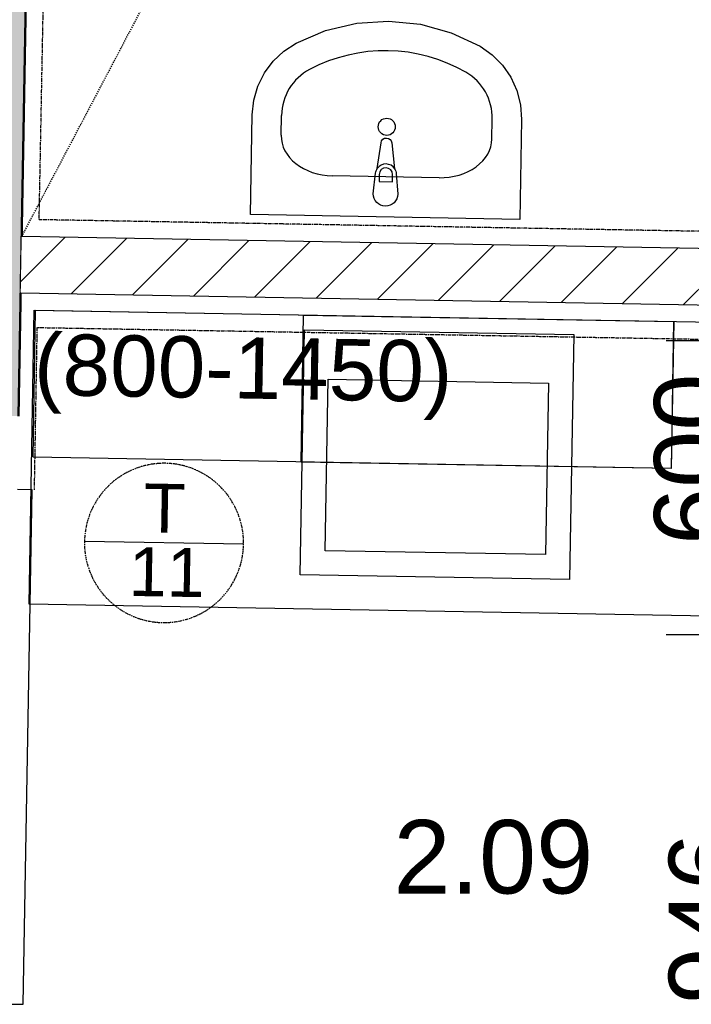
# Model space of a CAD drawing. Header units: millimetres. Extents: x -25972 to 4435, y -2839 to 20217.
# Tile 41 of 110: x -20023 to -18651, y 3834 to 5843. Entities that reach past the tile are written whole.
import ezdxf

# ---------------------------------------------------------------- set-up
doc = ezdxf.new("R2010")
doc.units = ezdxf.units.MM
doc.header["$MEASUREMENT"] = 0
for name, pattern in [('Wipeout_Contour', [1000, 0, -1000]), ('Čerchovaná M', [4.5, 2.5, -0.85, 0.3, -0.85]), ('Čárkovaná M', [4.5, 2.5, -2])]:
    doc.linetypes.add(name, pattern=pattern)
for name, color, linetype in [('7._POHLED ZÁPADNÍ_2_Anotace - SP', 7, 'Continuous'), ('7._POHLED ZÁPADNÍ_2_Konstrukce - nosné', 7, 'Continuous'), ('7._POHLED ZÁPADNÍ_2_Kóty - SP', 7, 'Continuous'), ('7._POHLED ZÁPADNÍ_2_Nové_Anotace - SP', 7, 'Continuous'), ('7._POHLED ZÁPADNÍ_2_Nové_Interiér - nábytek', 7, 'Continuous'), ('7._POHLED ZÁPADNÍ_2_Nové_Konstrukce - nosné', 7, 'Continuous'), ('7._POHLED ZÁPADNÍ_2_Nové_Kresby a obrázky', 7, 'Continuous'), ('7._POHLED ZÁPADNÍ_2_Nové_Kóty - SP', 7, 'Continuous'), ('7._POHLED ZÁPADNÍ_2_Nové_Otvory – Okna', 7, 'Continuous'), ('7._POHLED ZÁPADNÍ_2_Nové_Výplně – Řezové', 7, 'Continuous'), ('7._POHLED ZÁPADNÍ_2_Výplně – Řezové', 7, 'Continuous'), ('7._POHLED ZÁPADNÍ_2_Zóny', 7, 'Continuous')]:
    doc.layers.add(name, color=color, linetype=linetype)
doc.styles.add('GENEROVANÝ_STYL_1', font='txt')
doc.styles.add('GENEROVANÝ_STYL_2', font='txt')

msp = doc.modelspace()

# ---------------------------------------------------------------- hatches: boundary and pattern name
at = {"layer": '7._POHLED ZÁPADNÍ_2_Výplně – Řezové', "linetype": 'Continuous', "lineweight": 13}
msp.add_hatch(color=254, dxfattribs=at).paths.add_polyline_path([(-20379.2, 6240.3), (-20400.2, 5040.5), (-20025.2, 5034), (-20004.3, 6233.8)])

# ---------------------------------------------------------------- linework, layer by layer
at = {"layer": '7._POHLED ZÁPADNÍ_2_Konstrukce - nosné', "color": 7, "linetype": 'Continuous', "lineweight": 50, "flags": 128}
msp.add_lwpolyline([(-20025.2, 5034), (-20004.3, 6233.8)], dxfattribs=at)
at = {"layer": '7._POHLED ZÁPADNÍ_2_Nové_Interiér - nábytek', "color": 1, "linetype": 'Continuous', "lineweight": 25}
for p, q in [((-19488.9, 5606.8), (-19488.2, 5647.5)), ((-19058.6, 5599.2), (-19057.9, 5639.9)), ((-19288.7, 5527.2), (-19289, 5512.3)), ((-19261.8, 5511.8), (-19261.5, 5526.7)), ((-19166.3, 5520.2), (-19384.1, 5524.1)), ((-19289, 5512.3), (-19261.8, 5511.8)), ((-19448.4, 4940.1), (-19443.1, 5240.1)), ((-19443.1, 5240.1), (-18687.4, 5226.8)), ((-18687.5, 5226.8), (-18692.8, 4926.8)), ((-18687.4, 5226.8), (-18692.6, 4926.8)), ((-19399.2, 4759.2), (-19393, 5109.2)), ((-19393, 5109.2), (-18943.1, 5101.2)), ((-18943.1, 5101.2), (-18949.2, 4751.3)), ((-18692.8, 4926.8), (-19995.7, 4949.8)), ((-18692.6, 4926.8), (-19448.4, 4940.1)), ((-18949.2, 4751.3), (-19399.2, 4759.2))]:
    msp.add_line(p, q, dxfattribs=at)
at = {"layer": '7._POHLED ZÁPADNÍ_2_Nové_Interiér - nábytek', "color": 1, "linetype": 'Continuous', "lineweight": 25, "flags": 128}
for points in [[(-19551.6, 5444.9), (-19548, 5648.5), (-19544.8, 5678.5), (-19536.4, 5707.3), (-19523.1, 5734.2), (-19505.3, 5758.3), (-19483.5, 5778.8), (-19458.5, 5795), (-19398.3, 5820.5), (-19334.7, 5835.7), (-19269.6, 5840), (-19204.7, 5833.4), (-19141.7, 5816), (-19082.4, 5788.4), (-19058, 5771.3), (-19036.9, 5750.1), (-19019.9, 5725.4), (-19007.6, 5698), (-19000.2, 5668.9), (-18998.1, 5638.9), (-19001.7, 5435.2)], [(-18900.1, 4700.4), (-19450, 4710.1), (-19441.2, 5210), (-18891.3, 5200.4)]]:
    msp.add_lwpolyline(points, close=True, dxfattribs=at)
msp.add_lwpolyline([(-19300.8, 5487.6), (-19296.1, 5529.5, -0.12102), (-19292.6, 5538.9), (-19285.1, 5591.7, -0.882566), (-19262.9, 5591.3), (-19257.2, 5538.3, -0.12102), (-19254.1, 5528.7), (-19250.8, 5486.7, -1)], format="xyb", close=True, dxfattribs=at)
at = {"layer": '7._POHLED ZÁPADNÍ_2_Nové_Interiér - nábytek', "color": 1, "linetype": 'Continuous', "lineweight": 25}
msp.add_circle((-19273.4, 5624.2), 17.5, dxfattribs=at)
for centre, radius, start, end in [((-19275.1, 5527.2), 21.1, 31.7622, 146.2202), ((-19275.1, 5526.9), 13.6, 358.9912, 178.9912)]:
    msp.add_arc(centre, radius, start, end, dxfattribs=at)
for centre, major_axis, ratio, start_param, end_param in [((-19276.6, 5440.1), (6, 339.3), 0.986413, 5.78621, 6.78016), ((-19382, 5645.6), (1.9, 107.7), 0.986413, 0.496975, 1.570796), ((-19164.1, 5641.8), (1.9, 107.7), 0.986413, 4.712389, 5.78621), ((-19382.6, 5604.9), (-106.4, 1.9), 0.759899, 0, 1.570796), ((-19165, 5601.1), (-106.4, 1.9), 0.759899, 1.570796, 3.141593)]:
    msp.add_ellipse(centre, major_axis=major_axis, ratio=ratio, start_param=start_param, end_param=end_param, dxfattribs=at)
at = {"layer": '7._POHLED ZÁPADNÍ_2_Nové_Konstrukce - nosné', "color": 1, "linetype": 'Continuous', "lineweight": 25}
msp.add_line((-19565.8, 4772.2), (-19890.7, 4777.9), dxfattribs=at)
at = {"layer": '7._POHLED ZÁPADNÍ_2_Nové_Konstrukce - nosné', "color": 1, "linetype": 'Čerchovaná M', "lineweight": 25, "flags": 128}
msp.add_lwpolyline([(-19890.7, 4777.9, 1), (-19565.8, 4772.2, 1)], format="xyb", close=True, dxfattribs=at)
at = {"layer": '7._POHLED ZÁPADNÍ_2_Nové_Kresby a obrázky', "color": 1, "linetype": 'Čerchovaná M', "lineweight": 25, "flags": 128}
msp.add_lwpolyline([(-19992.8, 4883.4), (-19987.1, 5214.6), (-18058.4, 5180.7), (-18071.1, 4461.3)], dxfattribs=at)
at = {"layer": '7._POHLED ZÁPADNÍ_2_Nové_Kóty - SP', "color": 1, "linetype": 'Continuous', "lineweight": 25}
for p, q in [((-18215.3, 5187.2), (-18702.8, 5187.2)), ((-18215.3, 4587.3), (-18702.8, 4587.3))]:
    msp.add_line(p, q, dxfattribs=at)
at = {"layer": '7._POHLED ZÁPADNÍ_2_Nové_Otvory – Okna', "color": 1, "linetype": 'Continuous', "lineweight": 25}
for p, q in [((-19997.8, 4883.5), (-20027.8, 4884)), ((-20016.1, 3833.6), (-19997.8, 4883.5)), ((-20046.1, 3834.1), (-20016.1, 3833.6))]:
    msp.add_line(p, q, dxfattribs=at)

# ---------------------------------------------------------------- texts
at = {"layer": '7._POHLED ZÁPADNÍ_2_Anotace - SP', "color": 1, "linetype": 'Continuous', "lineweight": 25, "insert": (-19993.7, 5120.7), "char_height": 125, "attachment_point": 4, "rotation": 359.0283, "style": 'GENEROVANÝ_STYL_1'}
msp.add_mtext('\\A1;{\\pql;\\fArial|b0|i0|c238|p38;(8\\fArial|b0|i0|c238|p38;0\\fArial|b0|i0|c238|p38;0-1450)}', dxfattribs=at)
at = {"layer": '7._POHLED ZÁPADNÍ_2_Konstrukce - nosné', "color": 1, "linetype": 'Continuous', "lineweight": 25, "char_height": 100, "attachment_point": 4, "rotation": 358.9912, "style": 'GENEROVANÝ_STYL_1'}
for s, insert in [('\\A1;{\\pql;\\fArial|b0|i0|c238|p38;T}', (-19769.5, 4846.5)), ('\\A1;{\\pql;\\fArial|b0|i0|c238|p38;1\\fArial|b0|i0|c238|p38;1}', (-19800.2, 4717))]:
    msp.add_mtext(s, dxfattribs=dict(at, insert=insert))
at = {"layer": '7._POHLED ZÁPADNÍ_2_Kóty - SP', "color": 1, "linetype": 'Continuous', "lineweight": 25, "char_height": 150, "width": 341.487, "attachment_point": 7, "rotation": 90, "style": 'GENEROVANÝ_STYL_2'}
for s, insert in [('\\A1;{\\pql;\\fArial|b0|i0|c0|p38;600}', (-18575.3, 4771)), ('\\A1;{\\pql;\\fArial|b0|i0|c0|p38;946}', (-18545.3, 3833.7))]:
    msp.add_mtext(s, dxfattribs=dict(at, insert=insert))
at = {"layer": '7._POHLED ZÁPADNÍ_2_Zóny', "color": 1, "linetype": 'Continuous', "lineweight": 25, "insert": (-19055.6, 4209.7), "char_height": 150, "attachment_point": 2, "style": 'GENEROVANÝ_STYL_1'}
msp.add_mtext('\\A1;{\\pqc;\\pt0;\\fArial|b0|i0|c238|p38;2.09}', dxfattribs=at)

# ---------------------------------------------------------------- next in the draw order: wipeouts: each hides what was drawn before it
at = {"color": 254, "linetype": 'Wipeout_Contour', "lineweight": 0, "ltscale": 79168.693331}
msp.add_wipeout([(-20020.8, 5285.3), (-18102.2, 5251.5), (-18100.2, 5366.4), (-20018.8, 5400.2)], dxfattribs=at).dxf.layer = '7._POHLED ZÁPADNÍ_2_Nové_Výplně – Řezové'

# ---------------------------------------------------------------- next in the draw order: hatches: boundary and pattern name
at = {"layer": '7._POHLED ZÁPADNÍ_2_Nové_Výplně – Řezové', "linetype": 'Continuous', "lineweight": 20, "true_color": 0xffaaaa}
h = msp.add_hatch(dxfattribs=at)
h.set_pattern_fill('Zdivo___lehčené_tvárnice_79', color=21, style=0, pattern_type=2)
h.set_pattern_definition([(45, (0, -9e-13), (-63.6396, 63.6396), [])])
h.paths.add_polyline_path([(-20020.8, 5285.3), (-18102.2, 5251.5), (-18100.2, 5366.4), (-20018.8, 5400.2)])

# ---------------------------------------------------------------- next in the draw order: linework, layer by layer
at = {"layer": '7._POHLED ZÁPADNÍ_2_Nové_Anotace - SP', "color": 1, "linetype": 'Čárkovaná M', "lineweight": 25}
msp.add_line((-20018.8, 5400.2), (-17951, 9318.8), dxfattribs=at)
at = {"layer": '7._POHLED ZÁPADNÍ_2_Nové_Interiér - nábytek', "color": 1, "linetype": 'Continuous', "lineweight": 25}
for p, q in [((-19995.7, 4949.8), (-19990.4, 5249.7)), ((-19990.4, 5249.7), (-18687.5, 5226.8))]:
    msp.add_line(p, q, dxfattribs=at)
at = {"layer": '7._POHLED ZÁPADNÍ_2_Nové_Interiér - nábytek', "color": 1, "linetype": 'Continuous', "lineweight": 25, "flags": 128}
msp.add_lwpolyline([(-19993.2, 5249.8), (-18102.8, 5216.5), (-18113.4, 4616.6), (-20003.8, 4649.9)], close=True, dxfattribs=at)
at = {"layer": '7._POHLED ZÁPADNÍ_2_Nové_Konstrukce - nosné', "color": 1, "linetype": 'Continuous', "lineweight": 25, "flags": 128}
for points in [[(-18100.2, 5366.4), (-20018.8, 5400.2)], [(-20020.8, 5285.3), (-18102.2, 5251.5)]]:
    msp.add_lwpolyline(points, dxfattribs=at)
at = {"layer": '7._POHLED ZÁPADNÍ_2_Nové_Kresby a obrázky', "color": 1, "linetype": 'Čerchovaná M', "lineweight": 25, "flags": 128}
msp.add_lwpolyline([(-18019.6, 5400), (-19983.2, 5434.6), (-19942.1, 7568.3)], dxfattribs=at)

doc.saveas('drawing.dxf')
